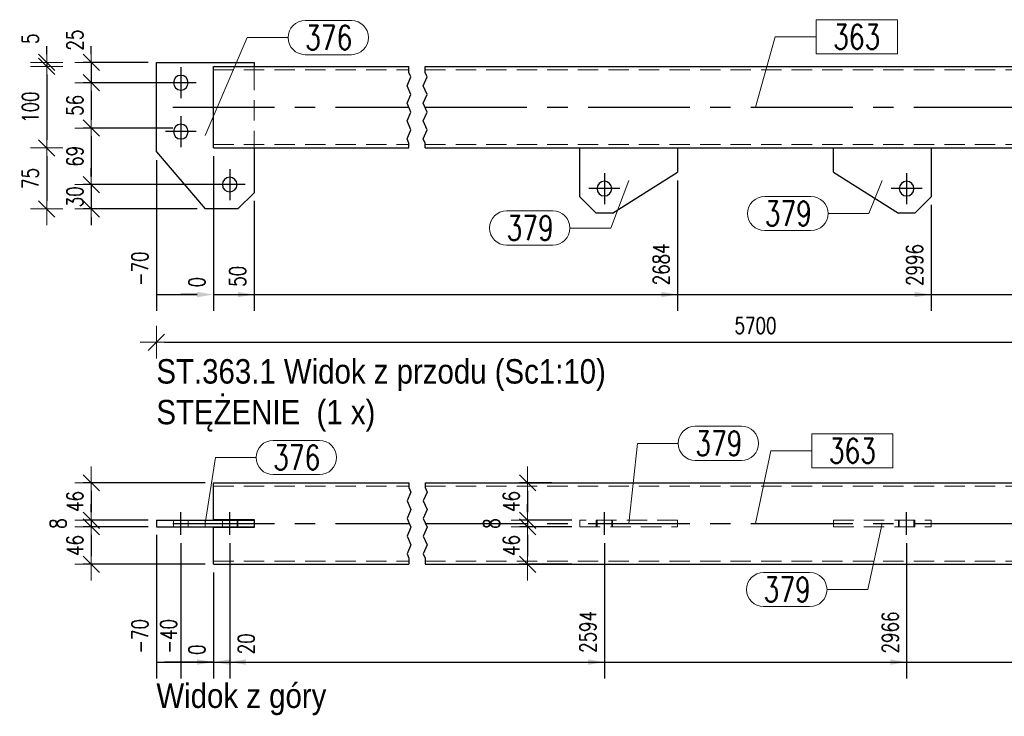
# Model space of a CAD drawing. Header units: millimetres. Extents: x -1005 to 207, y 18226 to 18896.
# Tile 6 of 50: x -828 to -707, y 18376 to 18461. Entities that reach past the tile are written whole.
import ezdxf

# ---------------------------------------------------------------- set-up
doc = ezdxf.new("R2010")
doc.units = ezdxf.units.MM
doc.header["$LTSCALE"] = 10
doc.linetypes.add('HIDDEN', pattern=[0.375, 0.25, -0.125])
doc.linetypes.add('MITTE', pattern=[2, 1.25, -0.25, 0.25, -0.25])
doc.layers.get('Defpoints').update_dxf_attribs({"color": 1})
for name, color, linetype, lineweight in [('PS_DIM', 4, 'Continuous', 13), ('PS_Hidden', 2, 'HIDDEN', 9), ('PS_Pos', 1, 'Continuous', 15), ('PS_Shape', 161, 'Continuous', 30), ('PS_SOLID', 7, 'Continuous', 30), ('PS_TEXT', 3, 'Continuous', 18)]:
    doc.layers.add(name, color=color, linetype=linetype, lineweight=lineweight)
doc.layers.add('PS_Mid', color=5, linetype='MITTE')
doc.styles.add('gil', font='txt', dxfattribs={"width": 0.9})
doc.styles.add('simplex', font='simplex.shx', dxfattribs={"width": 0.75})
doc.dimstyles.new('1_10_GŁ_DS1-LS10', dxfattribs={"dimtxt": 2, "dimasz": 2, "dimexe": 2, "dimexo": 1, "dimgap": 1, "dimtad": 1, "dimjust": 4, "dimdec": 0, "dimlfac": 10, "dimtxsty": 'simplex', "dimblk1": 'NONE', "dimsah": 1, "dimcen": 2, "dimclrd": 256, "dimclre": 256, "dimclrt": 3, "dimadec": 1, "dimazin": 0, "dimtfac": 1, "dimtdec": 0, "dimtmove": 2, "dimatfit": 3, "dimfxl": 1, "dimarcsym": 0})
doc.dimstyles.new('1_10_PRZ', dxfattribs={"dimtxt": 2, "dimasz": 1, "dimexe": 2, "dimexo": 5, "dimgap": 1, "dimtad": 1, "dimdec": 0, "dimlfac": 10, "dimtxsty": 'simplex', "dimblk": 'dimznak', "dimcen": 2, "dimse1": 1, "dimse2": 1, "dimclrt": 3, "dimadec": 1, "dimazin": 0, "dimtfac": 1, "dimtdec": 0, "dimtix": 1, "dimtmove": 2, "dimatfit": 3, "dimldrblk": 'dim-grot', "dimfxl": 1, "dimarcsym": 0})
doc.dimstyles.new('1_10_PRZ_DS1-LS10', dxfattribs={"dimtxt": 2, "dimasz": 1, "dimexe": 2, "dimexo": 5, "dimgap": 1, "dimtad": 1, "dimdec": 0, "dimlfac": 10, "dimtxsty": 'simplex', "dimblk": 'dimznak', "dimcen": 2, "dimse1": 1, "dimse2": 1, "dimclrt": 3, "dimadec": 1, "dimazin": 0, "dimtfac": 1, "dimtdec": 0, "dimtix": 1, "dimtmove": 2, "dimatfit": 3, "dimldrblk": 'dim-grot', "dimfxl": 1, "dimarcsym": 0})
doc.dimstyles.new('1_10_SC', dxfattribs={"dimtxt": 2, "dimasz": 1, "dimexe": 1, "dimexo": 1, "dimgap": 1, "dimtad": 1, "dimdec": 0, "dimlfac": 10, "dimtxsty": 'simplex', "dimblk": 'dimznak', "dimcen": 2, "dimclrd": 256, "dimclre": 256, "dimclrt": 3, "dimadec": 1, "dimazin": 0, "dimtfac": 1, "dimtdec": 0, "dimtix": 1, "dimtmove": 2, "dimatfit": 3, "dimldrblk": 'dim-grot', "dimfxl": 1, "dimarcsym": 0})

# ---------------------------------------------------------------- blocks, each defined once
blk = doc.blocks.new('dimznak')
at = {"color": 0}
for points in [[(0, 2), (0, -2)], [(-2, 0), (2, 0)]]:
    blk.add_lwpolyline(points, dxfattribs=at)
at = {"color": 2}
blk.add_lwpolyline([(1, 1), (-1, -1)], dxfattribs=at)
blk = doc.blocks.new('*D148')
at = {"layer": 'Defpoints', "color": 0, "transparency": 16777216}
for p in [(-803.74, 18404.34), (-818.74, 18399.74), (-810.74, 18399.74)]:
    blk.add_point(p, dxfattribs=at)
at = {"layer": 'PS_DIM', "lineweight": -2, "transparency": 16777216}
for p, q in [((-804.74, 18404.34), (-819.74, 18404.34)), ((-818.74, 18403.34), (-818.74, 18400.74)), ((-811.74, 18399.74), (-819.74, 18399.74))]:
    blk.add_line(p, q, dxfattribs=at)
for p, rotation in [((-818.74, 18404.34), 90), ((-818.74, 18399.74), 270)]:
    blk.add_blockref('dimznak', p, dxfattribs=dict(at, rotation=rotation))
at = {"layer": 'PS_DIM', "color": 3, "transparency": 16777216, "insert": (-820.74, 18402.04), "char_height": 2, "attachment_point": 5, "rotation": 90, "style": 'simplex'}
blk.add_mtext('46', dxfattribs=at)
blk = doc.blocks.new('dim-grot')
blk.add_hatch(color=256).paths.add_polyline_path([(0, 0), (-2, 0.5), (-2, -0.5)])
blk.add_lwpolyline([(0, 0), (-2, 0.5), (-2, -0.5), (0, 0)])
blk = doc.blocks.new('*D149')
at = {"layer": 'Defpoints', "color": 0, "transparency": 16777216}
for p in [(-810.74, 18399.74), (-818.74, 18398.94), (-810.74, 18398.94)]:
    blk.add_point(p, dxfattribs=at)
at = {"layer": 'PS_DIM', "lineweight": -2, "transparency": 16777216}
for p, q in [((-818.74, 18400.74), (-818.74, 18401.74)), ((-811.74, 18399.74), (-819.74, 18399.74)), ((-818.74, 18399.74), (-818.74, 18398.94)), ((-811.74, 18398.94), (-819.74, 18398.94)), ((-818.74, 18397.94), (-818.74, 18396.94))]:
    blk.add_line(p, q, dxfattribs=at)
for p, rotation in [((-818.74, 18399.74), 270), ((-818.74, 18398.94), 90)]:
    blk.add_blockref('dimznak', p, dxfattribs=dict(at, rotation=rotation))
at = {"layer": 'PS_DIM', "color": 3, "transparency": 16777216, "insert": (-822.8, 18399.34), "char_height": 2, "attachment_point": 5, "rotation": 90, "style": 'simplex'}
blk.add_mtext('8', dxfattribs=at)
blk = doc.blocks.new('*D150')
at = {"layer": 'Defpoints', "color": 0, "transparency": 16777216}
for p in [(-810.74, 18398.94), (-818.74, 18394.34), (-803.74, 18394.34)]:
    blk.add_point(p, dxfattribs=at)
at = {"layer": 'PS_DIM', "lineweight": -2, "transparency": 16777216}
for p, q in [((-811.74, 18398.94), (-819.74, 18398.94)), ((-818.74, 18397.94), (-818.74, 18395.34)), ((-804.74, 18394.34), (-819.74, 18394.34))]:
    blk.add_line(p, q, dxfattribs=at)
for p, rotation in [((-818.74, 18398.94), 90), ((-818.74, 18394.34), 270)]:
    blk.add_blockref('dimznak', p, dxfattribs=dict(at, rotation=rotation))
at = {"layer": 'PS_DIM', "color": 3, "transparency": 16777216, "insert": (-820.74, 18396.64), "char_height": 2, "attachment_point": 5, "rotation": 90, "style": 'simplex'}
blk.add_mtext('46', dxfattribs=at)
blk = doc.blocks.new('*D202')
at = {"layer": 'Defpoints', "color": 0, "transparency": 16777216}
for p in [(-761.2, 18404.34), (-765.17, 18399.74), (-758.74, 18399.74)]:
    blk.add_point(p, dxfattribs=at)
at = {"layer": 'PS_DIM', "lineweight": -2, "transparency": 16777216}
for p, q in [((-762.2, 18404.34), (-766.17, 18404.34)), ((-765.17, 18403.34), (-765.17, 18400.74)), ((-759.74, 18399.74), (-766.17, 18399.74))]:
    blk.add_line(p, q, dxfattribs=at)
for p, rotation in [((-765.17, 18404.34), 90), ((-765.17, 18399.74), 270)]:
    blk.add_blockref('dimznak', p, dxfattribs=dict(at, rotation=rotation))
at = {"layer": 'PS_DIM', "color": 3, "transparency": 16777216, "insert": (-767.17, 18402.04), "char_height": 2, "attachment_point": 5, "rotation": 90, "style": 'simplex'}
blk.add_mtext('46', dxfattribs=at)
blk = doc.blocks.new('*D203')
at = {"layer": 'Defpoints', "color": 0, "transparency": 16777216}
for p in [(-758.74, 18399.74), (-765.17, 18398.94), (-758.74, 18398.94)]:
    blk.add_point(p, dxfattribs=at)
at = {"layer": 'PS_DIM', "lineweight": -2, "transparency": 16777216}
for p, q in [((-765.17, 18400.74), (-765.17, 18401.74)), ((-759.74, 18399.74), (-766.17, 18399.74)), ((-765.17, 18399.74), (-765.17, 18398.94)), ((-759.74, 18398.94), (-766.17, 18398.94)), ((-765.17, 18397.94), (-765.17, 18396.94))]:
    blk.add_line(p, q, dxfattribs=at)
for p, rotation in [((-765.17, 18399.74), 270), ((-765.17, 18398.94), 90)]:
    blk.add_blockref('dimznak', p, dxfattribs=dict(at, rotation=rotation))
at = {"layer": 'PS_DIM', "color": 3, "transparency": 16777216, "insert": (-769.59, 18399.34), "char_height": 2, "attachment_point": 5, "rotation": 90, "style": 'simplex'}
blk.add_mtext('8', dxfattribs=at)
blk = doc.blocks.new('*D204')
at = {"layer": 'Defpoints', "color": 0, "transparency": 16777216}
for p in [(-758.74, 18398.94), (-765.17, 18394.34), (-758.74, 18394.34)]:
    blk.add_point(p, dxfattribs=at)
at = {"layer": 'PS_DIM', "lineweight": -2, "transparency": 16777216}
for p, q in [((-759.74, 18398.94), (-766.17, 18398.94)), ((-765.17, 18397.94), (-765.17, 18395.34)), ((-759.74, 18394.34), (-766.17, 18394.34))]:
    blk.add_line(p, q, dxfattribs=at)
for p, rotation in [((-765.17, 18398.94), 90), ((-765.17, 18394.34), 270)]:
    blk.add_blockref('dimznak', p, dxfattribs=dict(at, rotation=rotation))
at = {"layer": 'PS_DIM', "color": 3, "transparency": 16777216, "insert": (-767.17, 18396.64), "char_height": 2, "attachment_point": 5, "rotation": 90, "style": 'simplex'}
blk.add_mtext('46', dxfattribs=at)
blk = doc.blocks.new('*D278')
at = {"layer": 'Defpoints', "color": 0, "transparency": 16777216}
for p in [(-803.74, 18445.45), (-810.74, 18444.95), (-803.74, 18427.45)]:
    blk.add_point(p, dxfattribs=at)
at = {"layer": 'PS_DIM', "lineweight": -2, "transparency": 16777216}
for p, q in [((-810.74, 18443.95), (-810.74, 18425.45)), ((-803.74, 18444.45), (-803.74, 18425.45)), ((-810.74, 18427.45), (-805.74, 18427.45))]:
    blk.add_line(p, q, dxfattribs=at)
at = {"layer": 'PS_DIM', "transparency": 16777216}
blk.add_solid([(-805.74, 18427.78), (-805.74, 18427.12), (-803.74, 18427.45)], dxfattribs=at)
at = {"layer": 'PS_DIM', "color": 3, "transparency": 16777216, "insert": (-812.76, 18430.61), "char_height": 2, "attachment_point": 5, "rotation": 90, "style": 'simplex'}
blk.add_mtext('-70', dxfattribs=at)
blk = doc.blocks.new('_None')
blk = doc.blocks.new('*D279')
at = {"layer": 'Defpoints', "color": 0, "transparency": 16777216}
for p in [(-803.74, 18445.45), (-803.74, 18445.45), (-803.74, 18427.45)]:
    blk.add_point(p, dxfattribs=at)
at = {"layer": 'PS_DIM', "lineweight": -2, "transparency": 16777216}
for p, q in [((-803.74, 18444.45), (-803.74, 18425.45)), ((-803.74, 18444.45), (-803.74, 18425.45)), ((-805.74, 18427.45), (-807.74, 18427.45)), ((-803.74, 18427.45), (-801.74, 18427.45))]:
    blk.add_line(p, q, dxfattribs=at)
at = {"layer": 'PS_DIM', "transparency": 16777216}
blk.add_solid([(-805.74, 18427.78), (-805.74, 18427.12), (-803.74, 18427.45)], dxfattribs=at)
at = {"layer": 'PS_DIM', "color": 3, "transparency": 16777216, "insert": (-805.76, 18428.97), "char_height": 2, "attachment_point": 5, "rotation": 90, "style": 'simplex'}
blk.add_mtext('0', dxfattribs=at)
blk = doc.blocks.new('*D280')
at = {"layer": 'Defpoints', "color": 0, "transparency": 16777216}
for p in [(-803.74, 18445.45), (-798.74, 18439.95), (-798.74, 18427.45)]:
    blk.add_point(p, dxfattribs=at)
at = {"layer": 'PS_DIM', "lineweight": -2, "transparency": 16777216}
for p, q in [((-803.74, 18444.45), (-803.74, 18425.45)), ((-798.74, 18438.95), (-798.74, 18425.45)), ((-803.74, 18427.45), (-800.74, 18427.45))]:
    blk.add_line(p, q, dxfattribs=at)
at = {"layer": 'PS_DIM', "transparency": 16777216}
blk.add_solid([(-800.74, 18427.78), (-800.74, 18427.12), (-798.74, 18427.45)], dxfattribs=at)
at = {"layer": 'PS_DIM', "color": 3, "transparency": 16777216, "insert": (-800.76, 18429.68), "char_height": 2, "attachment_point": 5, "rotation": 90, "style": 'simplex'}
blk.add_mtext('50', dxfattribs=at)
blk = doc.blocks.new('*D281')
at = {"layer": 'Defpoints', "color": 0, "transparency": 16777216}
for p in [(-803.74, 18445.45), (-746.74, 18442.45), (-746.74, 18427.45)]:
    blk.add_point(p, dxfattribs=at)
at = {"layer": 'PS_DIM', "lineweight": -2, "transparency": 16777216}
for p, q in [((-803.74, 18444.45), (-803.74, 18425.45)), ((-746.74, 18441.45), (-746.74, 18425.45)), ((-803.74, 18427.45), (-748.74, 18427.45))]:
    blk.add_line(p, q, dxfattribs=at)
at = {"layer": 'PS_DIM', "transparency": 16777216}
blk.add_solid([(-748.74, 18427.78), (-748.74, 18427.12), (-746.74, 18427.45)], dxfattribs=at)
at = {"layer": 'PS_DIM', "color": 3, "transparency": 16777216, "insert": (-748.76, 18431.15), "char_height": 2, "attachment_point": 5, "rotation": 90, "style": 'simplex'}
blk.add_mtext('2684', dxfattribs=at)
blk = doc.blocks.new('*D282')
at = {"layer": 'Defpoints', "color": 0, "transparency": 16777216}
for p in [(-803.74, 18445.45), (-715.62, 18439.45), (-715.62, 18427.45)]:
    blk.add_point(p, dxfattribs=at)
at = {"layer": 'PS_DIM', "lineweight": -2, "transparency": 16777216}
for p, q in [((-803.74, 18444.45), (-803.74, 18425.45)), ((-715.62, 18438.45), (-715.62, 18425.45)), ((-803.74, 18427.45), (-717.62, 18427.45))]:
    blk.add_line(p, q, dxfattribs=at)
at = {"layer": 'PS_DIM', "transparency": 16777216}
blk.add_solid([(-717.62, 18427.78), (-717.62, 18427.12), (-715.62, 18427.45)], dxfattribs=at)
at = {"layer": 'PS_DIM', "color": 3, "transparency": 16777216, "insert": (-717.64, 18431.08), "char_height": 2, "attachment_point": 5, "rotation": 90, "style": 'simplex'}
blk.add_mtext('2996', dxfattribs=at)
blk = doc.blocks.new('*D283')
at = {"layer": 'Defpoints', "color": 0, "transparency": 16777216}
for p in [(-803.74, 18445.45), (-670.62, 18445.45), (-670.62, 18427.45)]:
    blk.add_point(p, dxfattribs=at)
at = {"layer": 'PS_DIM', "lineweight": -2, "transparency": 16777216}
for p, q in [((-803.74, 18444.45), (-803.74, 18425.45)), ((-670.62, 18444.45), (-670.62, 18425.45)), ((-803.74, 18427.45), (-672.62, 18427.45))]:
    blk.add_line(p, q, dxfattribs=at)
at = {"layer": 'PS_DIM', "transparency": 16777216}
blk.add_solid([(-672.62, 18427.78), (-672.62, 18427.12), (-670.62, 18427.45)], dxfattribs=at)
at = {"layer": 'PS_DIM', "color": 3, "transparency": 16777216, "insert": (-672.64, 18431.11), "char_height": 2, "attachment_point": 5, "rotation": 90, "style": 'simplex'}
blk.add_mtext('5560', dxfattribs=at)
blk = doc.blocks.new('*D284')
at = {"layer": 'Defpoints', "color": 0, "transparency": 16777216}
for p in [(-803.74, 18445.45), (-663.62, 18444.95), (-663.62, 18427.45)]:
    blk.add_point(p, dxfattribs=at)
at = {"layer": 'PS_DIM', "lineweight": -2, "transparency": 16777216}
for p, q in [((-803.74, 18444.45), (-803.74, 18425.45)), ((-663.62, 18443.95), (-663.62, 18425.45)), ((-803.74, 18427.45), (-665.62, 18427.45))]:
    blk.add_line(p, q, dxfattribs=at)
at = {"layer": 'PS_DIM', "transparency": 16777216}
blk.add_solid([(-665.62, 18427.78), (-665.62, 18427.12), (-663.62, 18427.45)], dxfattribs=at)
at = {"layer": 'PS_DIM', "color": 3, "transparency": 16777216, "insert": (-665.64, 18431.11), "char_height": 2, "attachment_point": 5, "rotation": 90, "style": 'simplex'}
blk.add_mtext('5630', dxfattribs=at)
blk = doc.blocks.new('*D285')
at = {"layer": 'Defpoints', "color": 0, "transparency": 16777216}
for p in [(-810.74, 18455.95), (-818.74, 18453.45), (-807.74, 18453.45)]:
    blk.add_point(p, dxfattribs=at)
at = {"layer": 'PS_DIM', "lineweight": -2, "transparency": 16777216}
for p, q in [((-818.74, 18456.95), (-818.74, 18457.95)), ((-811.74, 18455.95), (-819.74, 18455.95)), ((-818.74, 18455.95), (-818.74, 18453.45)), ((-808.74, 18453.45), (-819.74, 18453.45)), ((-818.74, 18452.45), (-818.74, 18451.45))]:
    blk.add_line(p, q, dxfattribs=at)
for p, rotation in [((-818.74, 18455.95), 270), ((-818.74, 18453.45), 90)]:
    blk.add_blockref('dimznak', p, dxfattribs=dict(at, rotation=rotation))
at = {"layer": 'PS_DIM', "color": 3, "transparency": 16777216, "insert": (-820.74, 18458.67), "char_height": 2, "attachment_point": 5, "rotation": 90, "style": 'simplex'}
blk.add_mtext('25', dxfattribs=at)
blk = doc.blocks.new('*D286')
at = {"layer": 'Defpoints', "color": 0, "transparency": 16777216}
for p in [(-807.74, 18453.45), (-818.74, 18447.89), (-807.74, 18447.89)]:
    blk.add_point(p, dxfattribs=at)
at = {"layer": 'PS_DIM', "lineweight": -2, "transparency": 16777216}
for p, q in [((-808.74, 18453.45), (-819.74, 18453.45)), ((-818.74, 18452.45), (-818.74, 18448.89)), ((-808.74, 18447.89), (-819.74, 18447.89))]:
    blk.add_line(p, q, dxfattribs=at)
for p, rotation in [((-818.74, 18453.45), 90), ((-818.74, 18447.89), 270)]:
    blk.add_blockref('dimznak', p, dxfattribs=dict(at, rotation=rotation))
at = {"layer": 'PS_DIM', "color": 3, "transparency": 16777216, "insert": (-820.74, 18450.67), "char_height": 2, "attachment_point": 5, "rotation": 90, "style": 'simplex'}
blk.add_mtext('56', dxfattribs=at)
blk = doc.blocks.new('*D287')
at = {"layer": 'Defpoints', "color": 0, "transparency": 16777216}
for p in [(-807.74, 18447.89), (-818.74, 18440.95), (-801.74, 18440.95)]:
    blk.add_point(p, dxfattribs=at)
at = {"layer": 'PS_DIM', "lineweight": -2, "transparency": 16777216}
for p, q in [((-808.74, 18447.89), (-819.74, 18447.89)), ((-818.74, 18446.89), (-818.74, 18441.95)), ((-802.74, 18440.95), (-819.74, 18440.95))]:
    blk.add_line(p, q, dxfattribs=at)
for p, rotation in [((-818.74, 18447.89), 90), ((-818.74, 18440.95), 270)]:
    blk.add_blockref('dimznak', p, dxfattribs=dict(at, rotation=rotation))
at = {"layer": 'PS_DIM', "color": 3, "transparency": 16777216, "insert": (-820.74, 18444.42), "char_height": 2, "attachment_point": 5, "rotation": 90, "style": 'simplex'}
blk.add_mtext('69', dxfattribs=at)
blk = doc.blocks.new('*D288')
at = {"layer": 'Defpoints', "color": 0, "transparency": 16777216}
for p in [(-801.74, 18440.95), (-818.74, 18437.95), (-804.74, 18437.95)]:
    blk.add_point(p, dxfattribs=at)
at = {"layer": 'PS_DIM', "lineweight": -2, "transparency": 16777216}
for p, q in [((-818.74, 18441.95), (-818.74, 18442.95)), ((-802.74, 18440.95), (-819.74, 18440.95)), ((-818.74, 18440.95), (-818.74, 18437.95)), ((-805.74, 18437.95), (-819.74, 18437.95)), ((-818.74, 18436.95), (-818.74, 18435.95))]:
    blk.add_line(p, q, dxfattribs=at)
for p, rotation in [((-818.74, 18440.95), 270), ((-818.74, 18437.95), 90)]:
    blk.add_blockref('dimznak', p, dxfattribs=dict(at, rotation=rotation))
at = {"layer": 'PS_DIM', "color": 3, "transparency": 16777216, "insert": (-820.74, 18439.45), "char_height": 2, "attachment_point": 5, "rotation": 90, "style": 'simplex'}
blk.add_mtext('30', dxfattribs=at)
blk = doc.blocks.new('*D289')
at = {"layer": 'Defpoints', "color": 0, "transparency": 16777216}
for p in [(-824.21, 18455.45), (-798.74, 18455.95), (-798.74, 18455.45)]:
    blk.add_point(p, dxfattribs=at)
at = {"layer": 'PS_DIM', "color": 0, "lineweight": -2, "transparency": 16777216}
for p, q in [((-824.21, 18456.95), (-824.21, 18457.95)), ((-824.21, 18455.95), (-824.21, 18455.45)), ((-824.21, 18454.45), (-824.21, 18453.45))]:
    blk.add_line(p, q, dxfattribs=at)
for p, rotation in [((-824.21, 18455.95), 270), ((-824.21, 18455.45), 90)]:
    blk.add_blockref('dimznak', p, dxfattribs=dict(at, rotation=rotation))
at = {"layer": 'PS_DIM', "color": 3, "transparency": 16777216, "insert": (-826.21, 18458.84), "char_height": 2, "attachment_point": 5, "rotation": 90, "style": 'simplex'}
blk.add_mtext('5', dxfattribs=at)
blk = doc.blocks.new('*D290')
at = {"layer": 'Defpoints', "color": 0, "transparency": 16777216}
for p in [(-798.74, 18455.45), (-824.21, 18445.45), (-798.74, 18445.45)]:
    blk.add_point(p, dxfattribs=at)
at = {"layer": 'PS_DIM', "color": 0, "lineweight": -2, "transparency": 16777216}
blk.add_line((-824.21, 18454.45), (-824.21, 18446.45), dxfattribs=at)
for p, rotation in [((-824.21, 18455.45), 90), ((-824.21, 18445.45), 270)]:
    blk.add_blockref('dimznak', p, dxfattribs=dict(at, rotation=rotation))
at = {"layer": 'PS_DIM', "color": 3, "transparency": 16777216, "insert": (-826.21, 18450.45), "char_height": 2, "attachment_point": 5, "rotation": 90, "style": 'simplex'}
blk.add_mtext('100', dxfattribs=at)
blk = doc.blocks.new('*D291')
at = {"layer": 'Defpoints', "color": 0, "transparency": 16777216}
for p in [(-798.74, 18445.45), (-824.21, 18437.95), (-800.74, 18437.95)]:
    blk.add_point(p, dxfattribs=at)
at = {"layer": 'PS_DIM', "color": 0, "lineweight": -2, "transparency": 16777216}
blk.add_line((-824.21, 18444.45), (-824.21, 18438.95), dxfattribs=at)
for p, rotation in [((-824.21, 18445.45), 90), ((-824.21, 18437.95), 270)]:
    blk.add_blockref('dimznak', p, dxfattribs=dict(at, rotation=rotation))
at = {"layer": 'PS_DIM', "color": 3, "transparency": 16777216, "insert": (-826.21, 18441.7), "char_height": 2, "attachment_point": 5, "rotation": 90, "style": 'simplex'}
blk.add_mtext('75', dxfattribs=at)
blk = doc.blocks.new('*D313')
at = {"layer": 'Defpoints', "color": 0, "transparency": 16777216}
for p in [(-810.74, 18398.94), (-803.74, 18394.34), (-803.74, 18382.34)]:
    blk.add_point(p, dxfattribs=at)
at = {"layer": 'PS_DIM', "lineweight": -2, "transparency": 16777216}
for p, q in [((-810.74, 18397.94), (-810.74, 18380.34)), ((-803.74, 18393.34), (-803.74, 18380.34)), ((-810.74, 18382.34), (-805.74, 18382.34))]:
    blk.add_line(p, q, dxfattribs=at)
at = {"layer": 'PS_DIM', "transparency": 16777216}
blk.add_solid([(-805.74, 18382.68), (-805.74, 18382.01), (-803.74, 18382.34)], dxfattribs=at)
at = {"layer": 'PS_DIM', "color": 3, "transparency": 16777216, "insert": (-812.76, 18385.51), "char_height": 2, "attachment_point": 5, "rotation": 90, "style": 'simplex'}
blk.add_mtext('-70', dxfattribs=at)
blk = doc.blocks.new('*D314')
at = {"layer": 'Defpoints', "color": 0, "transparency": 16777216}
for p in [(-807.74, 18397.94), (-803.74, 18394.34), (-803.74, 18382.34)]:
    blk.add_point(p, dxfattribs=at)
at = {"layer": 'PS_DIM', "lineweight": -2, "transparency": 16777216}
for p, q in [((-807.74, 18396.94), (-807.74, 18380.34)), ((-803.74, 18393.34), (-803.74, 18380.34)), ((-807.74, 18382.34), (-809.74, 18382.34)), ((-807.74, 18382.34), (-803.74, 18382.34)), ((-801.74, 18382.34), (-799.74, 18382.34))]:
    blk.add_line(p, q, dxfattribs=at)
at = {"layer": 'PS_DIM', "transparency": 16777216}
blk.add_solid([(-801.74, 18382.68), (-801.74, 18382.01), (-803.74, 18382.34)], dxfattribs=at)
at = {"layer": 'PS_DIM', "color": 3, "transparency": 16777216, "insert": (-809.24, 18385.51), "char_height": 2, "attachment_point": 5, "rotation": 90, "style": 'simplex'}
blk.add_mtext('-40', dxfattribs=at)
blk = doc.blocks.new('*D315')
at = {"layer": 'Defpoints', "color": 0, "transparency": 16777216}
for p in [(-803.74, 18394.34), (-803.74, 18394.34), (-803.74, 18382.34)]:
    blk.add_point(p, dxfattribs=at)
at = {"layer": 'PS_DIM', "lineweight": -2, "transparency": 16777216}
for p, q in [((-803.74, 18393.34), (-803.74, 18380.34)), ((-803.74, 18393.34), (-803.74, 18380.34)), ((-805.74, 18382.34), (-807.74, 18382.34)), ((-803.74, 18382.34), (-801.74, 18382.34))]:
    blk.add_line(p, q, dxfattribs=at)
at = {"layer": 'PS_DIM', "transparency": 16777216}
blk.add_solid([(-805.74, 18382.68), (-805.74, 18382.01), (-803.74, 18382.34)], dxfattribs=at)
at = {"layer": 'PS_DIM', "color": 3, "transparency": 16777216, "insert": (-805.76, 18383.86), "char_height": 2, "attachment_point": 5, "rotation": 90, "style": 'simplex'}
blk.add_mtext('0', dxfattribs=at)
blk = doc.blocks.new('*D316')
at = {"layer": 'Defpoints', "color": 0, "transparency": 16777216}
for p in [(-801.74, 18397.94), (-803.74, 18394.34), (-801.74, 18382.34)]:
    blk.add_point(p, dxfattribs=at)
at = {"layer": 'PS_DIM', "lineweight": -2, "transparency": 16777216}
for p, q in [((-801.74, 18396.94), (-801.74, 18380.34)), ((-803.74, 18393.34), (-803.74, 18380.34)), ((-803.74, 18382.34), (-805.74, 18382.34)), ((-803.74, 18382.34), (-801.74, 18382.34)), ((-799.74, 18382.34), (-797.74, 18382.34))]:
    blk.add_line(p, q, dxfattribs=at)
at = {"layer": 'PS_DIM', "transparency": 16777216}
blk.add_solid([(-799.74, 18382.68), (-799.74, 18382.01), (-801.74, 18382.34)], dxfattribs=at)
at = {"layer": 'PS_DIM', "color": 3, "transparency": 16777216, "insert": (-799.72, 18384.58), "char_height": 2, "attachment_point": 5, "rotation": 90, "style": 'simplex'}
blk.add_mtext('20', dxfattribs=at)
blk = doc.blocks.new('*D317')
at = {"layer": 'Defpoints', "color": 0, "transparency": 16777216}
for p in [(-755.74, 18397.94), (-803.74, 18394.34), (-755.74, 18382.34)]:
    blk.add_point(p, dxfattribs=at)
at = {"layer": 'PS_DIM', "lineweight": -2, "transparency": 16777216}
for p, q in [((-755.74, 18396.94), (-755.74, 18380.34)), ((-803.74, 18393.34), (-803.74, 18380.34)), ((-803.74, 18382.34), (-757.74, 18382.34))]:
    blk.add_line(p, q, dxfattribs=at)
at = {"layer": 'PS_DIM', "transparency": 16777216}
blk.add_solid([(-757.74, 18382.68), (-757.74, 18382.01), (-755.74, 18382.34)], dxfattribs=at)
at = {"layer": 'PS_DIM', "color": 3, "transparency": 16777216, "insert": (-757.76, 18386.04), "char_height": 2, "attachment_point": 5, "rotation": 90, "style": 'simplex'}
blk.add_mtext('2594', dxfattribs=at)
blk = doc.blocks.new('*D318')
at = {"layer": 'Defpoints', "color": 0, "transparency": 16777216}
for p in [(-718.62, 18397.94), (-803.74, 18394.34), (-718.62, 18382.34)]:
    blk.add_point(p, dxfattribs=at)
at = {"layer": 'PS_DIM', "lineweight": -2, "transparency": 16777216}
for p, q in [((-718.62, 18396.94), (-718.62, 18380.34)), ((-803.74, 18393.34), (-803.74, 18380.34)), ((-803.74, 18382.34), (-720.62, 18382.34))]:
    blk.add_line(p, q, dxfattribs=at)
at = {"layer": 'PS_DIM', "transparency": 16777216}
blk.add_solid([(-720.62, 18382.68), (-720.62, 18382.01), (-718.62, 18382.34)], dxfattribs=at)
at = {"layer": 'PS_DIM', "color": 3, "transparency": 16777216, "insert": (-720.64, 18385.97), "char_height": 2, "attachment_point": 5, "rotation": 90, "style": 'simplex'}
blk.add_mtext('2966', dxfattribs=at)
blk = doc.blocks.new('*D319')
at = {"layer": 'Defpoints', "color": 0, "transparency": 16777216}
for p in [(-672.62, 18397.94), (-803.74, 18394.34), (-672.62, 18382.34)]:
    blk.add_point(p, dxfattribs=at)
at = {"layer": 'PS_DIM', "lineweight": -2, "transparency": 16777216}
for p, q in [((-672.62, 18396.94), (-672.62, 18380.34)), ((-803.74, 18393.34), (-803.74, 18380.34)), ((-803.74, 18382.34), (-674.62, 18382.34))]:
    blk.add_line(p, q, dxfattribs=at)
at = {"layer": 'PS_DIM', "transparency": 16777216}
blk.add_solid([(-674.62, 18382.68), (-674.62, 18382.01), (-672.62, 18382.34)], dxfattribs=at)
at = {"layer": 'PS_DIM', "color": 3, "transparency": 16777216, "insert": (-674.64, 18386.01), "char_height": 2, "attachment_point": 5, "rotation": 90, "style": 'simplex'}
blk.add_mtext('5540', dxfattribs=at)
blk = doc.blocks.new('*D320')
at = {"layer": 'Defpoints', "color": 0, "transparency": 16777216}
for p in [(-666.62, 18397.94), (-803.74, 18394.34), (-666.62, 18382.34)]:
    blk.add_point(p, dxfattribs=at)
at = {"layer": 'PS_DIM', "lineweight": -2, "transparency": 16777216}
for p, q in [((-666.62, 18396.94), (-666.62, 18380.34)), ((-803.74, 18393.34), (-803.74, 18380.34)), ((-803.74, 18382.34), (-668.62, 18382.34))]:
    blk.add_line(p, q, dxfattribs=at)
at = {"layer": 'PS_DIM', "transparency": 16777216}
blk.add_solid([(-668.62, 18382.68), (-668.62, 18382.01), (-666.62, 18382.34)], dxfattribs=at)
at = {"layer": 'PS_DIM', "color": 3, "transparency": 16777216, "insert": (-668.64, 18386.01), "char_height": 2, "attachment_point": 5, "rotation": 90, "style": 'simplex'}
blk.add_mtext('5600', dxfattribs=at)
blk = doc.blocks.new('*D321')
at = {"layer": 'Defpoints', "color": 0, "transparency": 16777216}
for p in [(-663.62, 18398.94), (-803.74, 18394.34), (-663.62, 18382.34)]:
    blk.add_point(p, dxfattribs=at)
at = {"layer": 'PS_DIM', "lineweight": -2, "transparency": 16777216}
for p, q in [((-663.62, 18397.94), (-663.62, 18380.34)), ((-803.74, 18393.34), (-803.74, 18380.34)), ((-803.74, 18382.34), (-665.62, 18382.34))]:
    blk.add_line(p, q, dxfattribs=at)
at = {"layer": 'PS_DIM', "transparency": 16777216}
blk.add_solid([(-665.62, 18382.68), (-665.62, 18382.01), (-663.62, 18382.34)], dxfattribs=at)
at = {"layer": 'PS_DIM', "color": 3, "transparency": 16777216, "insert": (-661.44, 18386.01), "char_height": 2, "attachment_point": 5, "rotation": 90, "style": 'simplex'}
blk.add_mtext('5630', dxfattribs=at)
blk = doc.blocks.new('*D563')
at = {"layer": 'Defpoints', "color": 0, "transparency": 16777216}
for p in [(-810.74, 18450.45), (-663.62, 18450.45), (-663.62, 18421.6)]:
    blk.add_point(p, dxfattribs=at)
at = {"layer": 'PS_DIM', "color": 0, "lineweight": -2, "transparency": 16777216}
blk.add_line((-809.74, 18421.6), (-664.62, 18421.6), dxfattribs=at)
at = {"layer": 'PS_DIM', "color": 0, "lineweight": -2, "transparency": 16777216, "rotation": 180}
blk.add_blockref('dimznak', (-810.74, 18421.6), dxfattribs=at)
at = {"layer": 'PS_DIM', "color": 0, "lineweight": -2, "transparency": 16777216}
blk.add_blockref('dimznak', (-663.62, 18421.6), dxfattribs=at)
at = {"layer": 'PS_DIM', "color": 3, "transparency": 16777216, "insert": (-737.18, 18423.64), "char_height": 2, "attachment_point": 5, "style": 'simplex'}
blk.add_mtext('5700', dxfattribs=at)
blk = doc.blocks.new('*X629')
at = {"color": 1}
for p, q in [((-779.74, 18454.71), (-779.74, 18455.45)), ((-777.74, 18454.71), (-777.74, 18455.45)), ((-779.97, 18453.08), (-779.51, 18454.17)), ((-779.51, 18454.17), (-779.74, 18454.71)), ((-777.97, 18453.08), (-777.51, 18454.17)), ((-777.51, 18454.17), (-777.74, 18454.71)), ((-779.51, 18452), (-779.97, 18453.08)), ((-777.51, 18452), (-777.97, 18453.08)), ((-779.97, 18450.92), (-779.51, 18452)), ((-777.97, 18450.92), (-777.51, 18452)), ((-779.51, 18449.83), (-779.97, 18450.92)), ((-777.51, 18449.83), (-777.97, 18450.92)), ((-779.97, 18448.75), (-779.51, 18449.83)), ((-779.51, 18447.66), (-779.97, 18448.75)), ((-777.97, 18448.75), (-777.51, 18449.83)), ((-777.51, 18447.66), (-777.97, 18448.75)), ((-779.97, 18446.58), (-779.51, 18447.66)), ((-777.97, 18446.58), (-777.51, 18447.66)), ((-779.74, 18446.04), (-779.97, 18446.58)), ((-777.74, 18446.04), (-777.97, 18446.58)), ((-779.74, 18445.45), (-779.74, 18446.04)), ((-777.74, 18445.45), (-777.74, 18446.04))]:
    blk.add_line(p, q, dxfattribs=at)
at = {"layer": 'PS_Hidden', "color": 2, "linetype": 'HIDDEN'}
for p, q in [((-803.74, 18455.05), (-779.74, 18455.05)), ((-798.74, 18455.45), (-798.74, 18455.05)), ((-798.74, 18455.05), (-798.74, 18445.85)), ((-777.74, 18455.05), (-696.62, 18455.05)), ((-803.74, 18445.85), (-779.74, 18445.85)), ((-798.74, 18445.85), (-798.74, 18445.45)), ((-777.74, 18445.85), (-696.62, 18445.85))]:
    blk.add_line(p, q, dxfattribs=at)
at = {"layer": 'PS_Mid', "color": 5, "linetype": 'MITTE'}
for p, q in [((-807.74, 18455.35), (-807.74, 18451.55)), ((-805.84, 18453.45), (-809.64, 18453.45)), ((-808.74, 18450.45), (-779.74, 18450.45)), ((-777.74, 18450.45), (-696.62, 18450.45)), ((-807.74, 18449.35), (-807.74, 18445.55)), ((-805.84, 18447.45), (-809.64, 18447.45)), ((-801.74, 18442.85), (-801.74, 18439.05)), ((-755.74, 18442.35), (-755.74, 18438.55)), ((-718.62, 18442.35), (-718.62, 18438.55)), ((-799.84, 18440.95), (-803.64, 18440.95)), ((-753.84, 18440.45), (-757.64, 18440.45)), ((-716.72, 18440.45), (-720.52, 18440.45))]:
    blk.add_line(p, q, dxfattribs=at)
at = {"layer": 'PS_SOLID', "color": 7, "linetype": 'Continuous'}
for p, q in [((-810.74, 18455.95), (-798.74, 18455.95)), ((-810.74, 18444.95), (-810.74, 18455.95)), ((-803.74, 18445.45), (-803.74, 18455.45)), ((-803.74, 18455.45), (-779.74, 18455.45)), ((-798.74, 18455.95), (-798.74, 18455.45)), ((-777.74, 18455.45), (-696.62, 18455.45)), ((-803.74, 18445.45), (-779.74, 18445.45)), ((-798.74, 18445.45), (-798.74, 18439.95)), ((-777.74, 18445.45), (-696.62, 18445.45)), ((-758.74, 18439.45), (-758.74, 18445.45)), ((-746.74, 18445.45), (-746.74, 18442.45)), ((-727.62, 18442.45), (-727.62, 18445.45)), ((-715.62, 18445.45), (-715.62, 18439.45)), ((-810.74, 18444.95), (-804.74, 18437.95)), ((-754.74, 18437.45), (-746.74, 18442.45)), ((-727.62, 18442.45), (-719.62, 18437.45)), ((-800.74, 18437.95), (-798.74, 18439.95)), ((-758.74, 18439.45), (-756.74, 18437.45)), ((-717.62, 18437.45), (-715.62, 18439.45)), ((-800.74, 18437.95), (-804.74, 18437.95)), ((-754.74, 18437.45), (-756.74, 18437.45)), ((-717.62, 18437.45), (-719.62, 18437.45))]:
    blk.add_line(p, q, dxfattribs=at)
at = {"layer": 'PS_SOLID', "color": 7, "extrusion": (0, 0, -1)}
for centre in [(807.74, 18453.45), (807.74, 18447.45), (801.74, 18440.95), (755.74, 18440.45), (718.62, 18440.45)]:
    blk.add_circle(centre, 0.9, dxfattribs=at)
blk = doc.blocks.new('*X630')
at = {"color": 1}
for p, q in [((-719.76, 18461.18), (-729.75, 18461.18)), ((-729.75, 18461.18), (-729.75, 18456.98)), ((-719.76, 18456.98), (-719.76, 18461.18)), ((-737.18, 18450.45), (-734.75, 18459.08)), ((-734.75, 18459.08), (-729.75, 18459.08)), ((-729.75, 18456.98), (-719.76, 18456.98))]:
    blk.add_line(p, q, dxfattribs=at)
at = {"color": 30, "style": 'simplex', "width": 0.75}
blk.add_text('363', height=3, dxfattribs=at).set_placement((-727.65, 18457.58))
blk = doc.blocks.new('*X631')
at = {"color": 1}
for p, q in [((-721.62, 18441.45), (-723.27, 18437.39)), ((-736.05, 18439.49), (-730.37, 18439.49)), ((-728.27, 18437.39), (-723.27, 18437.39)), ((-736.05, 18435.29), (-730.37, 18435.29))]:
    blk.add_line(p, q, dxfattribs=at)
for centre, start, end in [((-736.05, 18437.39), 90, 270), ((-730.37, 18437.39), 270, 90)]:
    blk.add_arc(centre, 2.1, start, end, dxfattribs=at)
at = {"color": 30, "style": 'simplex', "width": 0.75}
blk.add_text('379', height=3, dxfattribs=at).set_placement((-736.05, 18435.89))
blk = doc.blocks.new('*X632')
at = {"color": 1}
for p, q in [((-752.74, 18441.45), (-754.96, 18435.61)), ((-767.74, 18437.71), (-762.06, 18437.71)), ((-759.96, 18435.61), (-754.96, 18435.61)), ((-767.74, 18433.51), (-762.06, 18433.51))]:
    blk.add_line(p, q, dxfattribs=at)
for centre, start, end in [((-767.74, 18435.61), 90, 270), ((-762.06, 18435.61), 270, 90)]:
    blk.add_arc(centre, 2.1, start, end, dxfattribs=at)
at = {"color": 30, "style": 'simplex', "width": 0.75}
blk.add_text('379', height=3, dxfattribs=at).set_placement((-767.74, 18434.11))
blk = doc.blocks.new('*X634')
at = {"color": 1}
for p, q in [((-792.48, 18461.09), (-786.8, 18461.09)), ((-804.74, 18446.95), (-799.58, 18458.99)), ((-799.58, 18458.99), (-794.58, 18458.99)), ((-792.48, 18456.89), (-786.8, 18456.89))]:
    blk.add_line(p, q, dxfattribs=at)
for centre, start, end in [((-792.48, 18458.99), 90, 270), ((-786.8, 18458.99), 270, 90)]:
    blk.add_arc(centre, 2.1, start, end, dxfattribs=at)
at = {"color": 30, "style": 'simplex', "width": 0.75}
blk.add_text('376', height=3, dxfattribs=at).set_placement((-792.48, 18457.49))
blk = doc.blocks.new('*X635')
at = {"color": 3, "style": 'gil', "width": 0.9}
for s, p in [('ST.363.1 Widok z przodu (Sc1:10)', (-810.74, 18416.52)), ('STĘŻENIE  (1 x)', (-810.74, 18411.52))]:
    blk.add_text(s, height=3, dxfattribs=at).set_placement(p)
blk = doc.blocks.new('*X636')
at = {"color": 1}
for p, q in [((-779.74, 18404.34), (-779.74, 18403.75)), ((-777.74, 18404.34), (-777.74, 18403.75)), ((-779.51, 18403.21), (-779.97, 18402.13)), ((-779.74, 18403.75), (-779.51, 18403.21)), ((-777.51, 18403.21), (-777.97, 18402.13)), ((-777.74, 18403.75), (-777.51, 18403.21)), ((-779.97, 18402.13), (-779.51, 18401.05)), ((-777.97, 18402.13), (-777.51, 18401.05)), ((-779.51, 18401.05), (-779.97, 18399.96)), ((-777.51, 18401.05), (-777.97, 18399.96)), ((-779.97, 18399.96), (-779.51, 18398.88)), ((-777.97, 18399.96), (-777.51, 18398.88)), ((-779.51, 18398.88), (-779.97, 18397.79)), ((-777.51, 18398.88), (-777.97, 18397.79)), ((-779.97, 18397.79), (-779.51, 18396.71)), ((-777.97, 18397.79), (-777.51, 18396.71)), ((-779.51, 18396.71), (-779.97, 18395.63)), ((-779.97, 18395.63), (-779.74, 18395.09)), ((-777.51, 18396.71), (-777.97, 18395.63)), ((-777.97, 18395.63), (-777.74, 18395.09)), ((-779.74, 18395.09), (-779.74, 18394.34)), ((-777.74, 18395.09), (-777.74, 18394.34))]:
    blk.add_line(p, q, dxfattribs=at)
at = {"layer": 'PS_Hidden', "color": 2, "linetype": 'HIDDEN'}
for p, q in [((-803.74, 18403.94), (-779.74, 18403.94)), ((-777.74, 18403.94), (-696.62, 18403.94)), ((-808.64, 18399.74), (-808.64, 18398.94)), ((-806.84, 18399.74), (-806.84, 18398.94)), ((-804.74, 18398.94), (-804.74, 18399.74)), ((-802.64, 18399.74), (-802.64, 18398.94)), ((-800.84, 18399.74), (-800.84, 18398.94)), ((-800.74, 18399.74), (-800.74, 18398.94)), ((-746.74, 18399.74), (-758.74, 18399.74)), ((-758.74, 18399.74), (-758.74, 18398.94)), ((-756.74, 18398.94), (-756.74, 18399.74)), ((-756.64, 18399.74), (-756.64, 18398.94)), ((-754.84, 18399.74), (-754.84, 18398.94)), ((-754.74, 18399.74), (-754.74, 18398.94)), ((-746.74, 18399.74), (-746.74, 18398.94)), ((-727.62, 18399.74), (-727.62, 18398.94)), ((-727.62, 18399.74), (-715.62, 18399.74)), ((-719.62, 18398.94), (-719.62, 18399.74)), ((-719.52, 18399.74), (-719.52, 18398.94)), ((-717.72, 18399.74), (-717.72, 18398.94)), ((-717.62, 18399.74), (-717.62, 18398.94)), ((-715.62, 18399.74), (-715.62, 18398.94)), ((-758.74, 18398.94), (-746.74, 18398.94)), ((-727.62, 18398.94), (-715.62, 18398.94)), ((-803.74, 18394.74), (-779.74, 18394.74)), ((-777.74, 18394.74), (-696.62, 18394.74))]:
    blk.add_line(p, q, dxfattribs=at)
at = {"layer": 'PS_Mid', "color": 5, "linetype": 'MITTE'}
for p, q in [((-807.74, 18397.94), (-807.74, 18400.74)), ((-807.74, 18397.94), (-807.74, 18400.74)), ((-801.74, 18397.94), (-801.74, 18400.74)), ((-755.74, 18397.94), (-755.74, 18400.74)), ((-718.62, 18397.94), (-718.62, 18400.74)), ((-808.74, 18399.34), (-779.74, 18399.34)), ((-777.74, 18399.34), (-696.62, 18399.34))]:
    blk.add_line(p, q, dxfattribs=at)
at = {"layer": 'PS_SOLID', "color": 7, "linetype": 'Continuous'}
for p, q in [((-803.74, 18399.84), (-803.74, 18404.34)), ((-803.74, 18404.34), (-779.74, 18404.34)), ((-777.74, 18404.34), (-696.62, 18404.34)), ((-810.74, 18399.74), (-810.74, 18398.94)), ((-810.74, 18399.74), (-798.74, 18399.74)), ((-803.74, 18399.84), (-798.74, 18399.84)), ((-798.74, 18399.84), (-798.74, 18399.74)), ((-798.74, 18399.74), (-798.74, 18398.94)), ((-810.74, 18398.94), (-798.74, 18398.94)), ((-803.74, 18394.34), (-803.74, 18398.84)), ((-798.74, 18398.84), (-803.74, 18398.84)), ((-798.74, 18398.94), (-798.74, 18398.84)), ((-803.74, 18394.34), (-779.74, 18394.34)), ((-777.74, 18394.34), (-696.62, 18394.34))]:
    blk.add_line(p, q, dxfattribs=at)
blk = doc.blocks.new('*X637')
at = {"color": 1}
for p, q in [((-720.3, 18410.36), (-730.28, 18410.36)), ((-730.28, 18410.36), (-730.28, 18406.16)), ((-720.3, 18406.16), (-720.3, 18410.36)), ((-737.18, 18399.34), (-735.28, 18408.26)), ((-735.28, 18408.26), (-730.28, 18408.26)), ((-730.28, 18406.16), (-720.3, 18406.16))]:
    blk.add_line(p, q, dxfattribs=at)
at = {"color": 30, "style": 'simplex', "width": 0.75}
blk.add_text('363', height=3, dxfattribs=at).set_placement((-728.18, 18406.76))
blk = doc.blocks.new('*X638')
at = {"color": 1}
for p, q in [((-721.62, 18399.34), (-723.4, 18391.24)), ((-736.18, 18393.34), (-730.5, 18393.34)), ((-728.4, 18391.24), (-723.4, 18391.24)), ((-736.18, 18389.14), (-730.5, 18389.14))]:
    blk.add_line(p, q, dxfattribs=at)
for centre, start, end in [((-736.18, 18391.24), 90, 270), ((-730.5, 18391.24), 270, 90)]:
    blk.add_arc(centre, 2.1, start, end, dxfattribs=at)
at = {"color": 30, "style": 'simplex', "width": 0.75}
blk.add_text('379', height=3, dxfattribs=at).set_placement((-736.18, 18389.74))
blk = doc.blocks.new('*X639')
at = {"color": 1}
for p, q in [((-744.57, 18411.28), (-738.9, 18411.28)), ((-752.74, 18399.34), (-751.67, 18409.18)), ((-751.67, 18409.18), (-746.67, 18409.18)), ((-744.57, 18407.08), (-738.9, 18407.08))]:
    blk.add_line(p, q, dxfattribs=at)
for centre, start, end in [((-744.57, 18409.18), 90, 270), ((-738.9, 18409.18), 270, 90)]:
    blk.add_arc(centre, 2.1, start, end, dxfattribs=at)
at = {"color": 30, "style": 'simplex', "width": 0.75}
blk.add_text('379', height=3, dxfattribs=at).set_placement((-744.57, 18407.68))
blk = doc.blocks.new('*X641')
at = {"color": 1}
for p, q in [((-796.4, 18409.55), (-790.72, 18409.55)), ((-804.74, 18399.34), (-803.5, 18407.45)), ((-803.5, 18407.45), (-798.5, 18407.45)), ((-796.4, 18405.35), (-790.72, 18405.35))]:
    blk.add_line(p, q, dxfattribs=at)
for centre, start, end in [((-796.4, 18407.45), 90, 270), ((-790.72, 18407.45), 270, 90)]:
    blk.add_arc(centre, 2.1, start, end, dxfattribs=at)
at = {"color": 30, "style": 'simplex', "width": 0.75}
blk.add_text('376', height=3, dxfattribs=at).set_placement((-796.4, 18405.95))
blk = doc.blocks.new('*X642')
at = {"color": 3, "style": 'gil', "width": 0.9}
blk.add_text('Widok z góry', height=3, dxfattribs=at).set_placement((-810.74, 18376.71))

msp = doc.modelspace()

# ---------------------------------------------------------------- block references
at = {"layer": 'PS_Pos'}
for name in ['*X634', '*X630', '*X632', '*X631', '*X639', '*X637', '*X641', '*X638']:
    msp.add_blockref(name, (0, 0), dxfattribs=at)
at = {"layer": 'PS_Shape', "color": 40}
for name in ['*X629', '*X636']:
    msp.add_blockref(name, (0, 0), dxfattribs=at)
at = {"layer": 'PS_TEXT'}
for name in ['*X635', '*X642']:
    msp.add_blockref(name, (0, 0), dxfattribs=at)

# ---------------------------------------------------------------- dimensions: what is measured, and where the dimension line sits
at = {"layer": 'PS_DIM'}
for base, p1, p2, dimstyle, picture, middle in [((-818.74, 18453.45), (-810.74, 18455.95), (-807.74, 18453.45), '1_10_SC', '*D285', (-820.74, 18458.67)), ((-824.21, 18455.45), (-798.74, 18455.95), (-798.74, 18455.45), '1_10_PRZ', '*D289', (-826.21, 18458.84)), ((-818.74, 18398.94), (-810.74, 18399.74), (-810.74, 18398.94), '1_10_SC', '*D149', (-822.8, 18399.34)), ((-765.17, 18398.94), (-758.74, 18399.74), (-758.74, 18398.94), '1_10_SC', '*D203', (-769.59, 18399.34))]:
    dim = msp.add_linear_dim(base=base, p1=p1, p2=p2, angle=90, dimstyle=dimstyle, dxfattribs=at)
    dim.commit()
    dim.dimension.update_dxf_attribs({"geometry": picture, "text_midpoint": middle, "dimtype": 128})
for base, p1, p2, dimstyle, picture, middle in [((-824.21, 18445.45), (-798.74, 18455.45), (-798.74, 18445.45), '1_10_PRZ', '*D290', (-826.21, 18450.45)), ((-818.74, 18447.89), (-807.74, 18453.45), (-807.74, 18447.89), '1_10_SC', '*D286', (-820.74, 18450.67)), ((-818.74, 18440.95), (-807.74, 18447.89), (-801.74, 18440.95), '1_10_SC', '*D287', (-820.74, 18444.42)), ((-824.21, 18437.95), (-798.74, 18445.45), (-800.74, 18437.95), '1_10_PRZ', '*D291', (-826.21, 18441.7)), ((-818.74, 18437.95), (-801.74, 18440.95), (-804.74, 18437.95), '1_10_SC', '*D288', (-820.74, 18439.45)), ((-818.74, 18399.74), (-803.74, 18404.34), (-810.74, 18399.74), '1_10_SC', '*D148', (-820.74, 18402.04)), ((-765.17, 18399.74), (-761.2, 18404.34), (-758.74, 18399.74), '1_10_SC', '*D202', (-767.17, 18402.04)), ((-818.74, 18394.34), (-810.74, 18398.94), (-803.74, 18394.34), '1_10_SC', '*D150', (-820.74, 18396.64)), ((-765.17, 18394.34), (-758.74, 18398.94), (-758.74, 18394.34), '1_10_SC', '*D204', (-767.17, 18396.64))]:
    dim = msp.add_linear_dim(base=base, p1=p1, p2=p2, angle=90, dimstyle=dimstyle, dxfattribs=at)
    dim.commit()
    dim.dimension.update_dxf_attribs({"geometry": picture, "text_midpoint": middle})
dim = msp.add_linear_dim(base=(-663.62, 18421.6), p1=(-810.74, 18450.45), p2=(-663.62, 18450.45), text='5700', dimstyle='1_10_PRZ_DS1-LS10', dxfattribs=at)
dim.commit()
dim.dimension.update_dxf_attribs({"geometry": '*D563', "text_midpoint": (-737.18, 18423.64), "dimtype": 128})
for base, p1, p2, text, picture, middle in [((-803.74, 18427.45), (-810.74, 18444.95), (-803.74, 18445.45), '-70', '*D278', (-812.76, 18430.61)), ((-803.74, 18427.45), (-803.74, 18445.45), (-803.74, 18445.45), '0', '*D279', (-805.76, 18428.97)), ((-746.74, 18427.45), (-803.74, 18445.45), (-746.74, 18442.45), '2684', '*D281', (-748.76, 18431.15)), ((-715.62, 18427.45), (-803.74, 18445.45), (-715.62, 18439.45), '2996', '*D282', (-717.64, 18431.08)), ((-670.62, 18427.45), (-803.74, 18445.45), (-670.62, 18445.45), '5560', '*D283', (-672.64, 18431.11)), ((-663.62, 18427.45), (-803.74, 18445.45), (-663.62, 18444.95), '5630', '*D284', (-665.64, 18431.11)), ((-803.74, 18382.34), (-810.74, 18398.94), (-803.74, 18394.34), '-70', '*D313', (-812.76, 18385.51)), ((-663.62, 18382.34), (-803.74, 18394.34), (-663.62, 18398.94), '5630', '*D321', (-661.44, 18386.01)), ((-803.74, 18382.34), (-807.74, 18397.94), (-803.74, 18394.34), '-40', '*D314', (-809.24, 18385.51)), ((-755.74, 18382.34), (-803.74, 18394.34), (-755.74, 18397.94), '2594', '*D317', (-757.76, 18386.04)), ((-718.62, 18382.34), (-803.74, 18394.34), (-718.62, 18397.94), '2966', '*D318', (-720.64, 18385.97)), ((-672.62, 18382.34), (-803.74, 18394.34), (-672.62, 18397.94), '5540', '*D319', (-674.64, 18386.01)), ((-666.62, 18382.34), (-803.74, 18394.34), (-666.62, 18397.94), '5600', '*D320', (-668.64, 18386.01)), ((-803.74, 18382.34), (-803.74, 18394.34), (-803.74, 18394.34), '0', '*D315', (-805.76, 18383.86))]:
    dim = msp.add_linear_dim(base=base, p1=p1, p2=p2, text=text, dimstyle='1_10_GŁ_DS1-LS10', dxfattribs=at)
    dim.commit()
    dim.dimension.update_dxf_attribs({"geometry": picture, "text_midpoint": middle, "dimtype": 128, "text_rotation": 90})
for base, p1, p2, picture, middle in [((-798.74, 18427.45), (-803.74, 18445.45), (-798.74, 18439.95), '*D280', (-800.76, 18429.68)), ((-801.74, 18382.34), (-803.74, 18394.34), (-801.74, 18397.94), '*D316', (-799.72, 18384.58))]:
    dim = msp.add_linear_dim(base=base, p1=p1, p2=p2, dimstyle='1_10_GŁ_DS1-LS10', dxfattribs=at)
    dim.commit()
    dim.dimension.update_dxf_attribs({"geometry": picture, "text_midpoint": middle, "dimtype": 128, "text_rotation": 90})

doc.saveas('drawing.dxf')
